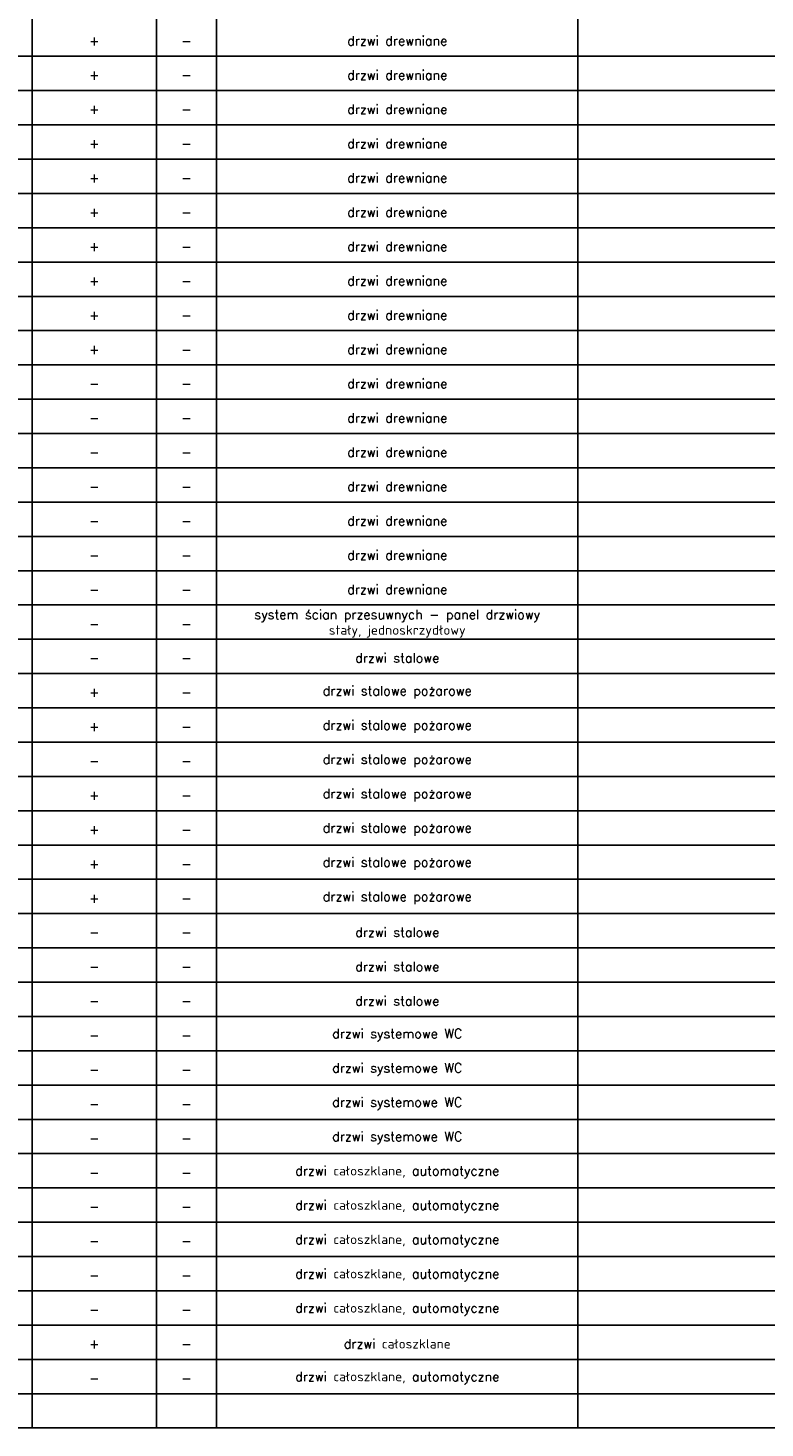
# Model space of a CAD drawing. Header units: centimetres. Extents: x -228435 to 111511, y -89367 to 428125.
# Tile 216 of 219: x 48545 to 72193, y 338225 to 383132. Entities that reach past the tile are written whole.
import ezdxf

# ---------------------------------------------------------------- set-up
doc = ezdxf.new("R2010")
doc.units = ezdxf.units.CM
doc.header["$LTSCALE"] = 50
doc.layers.add('__TABELKA', color=8, linetype='Continuous')
doc.styles.add('Romans', font='Romans.shx')

msp = doc.modelspace()

# ---------------------------------------------------------------- linework, layer by layer
at = {"layer": '__TABELKA', "linetype": 'Continuous', "lineweight": -3}
for p, q in [((48675.55281, 338224.83671, 630), (48675.55281, 426724.83671, 630)), ((52670.55281, 338224.83671, 630), (52670.55281, 426724.83671, 630)), ((54595.55281, 338224.83671, 630), (54595.55281, 426724.83671, 630)), ((66190.55281, 338224.83671, 630), (66190.55281, 426724.83671, 630)), ((-92429.44719, 382224.83671, 630), (111510.55281, 382224.83671, 630)), ((-92429.44719, 381124.83671, 630), (111510.55281, 381124.83671, 630)), ((-92429.44719, 380024.83671, 630), (111510.55281, 380024.83671, 630)), ((-92429.44719, 378924.83671, 630), (111510.55281, 378924.83671, 630)), ((-92429.44719, 377824.83671, 630), (111510.55281, 377824.83671, 630)), ((-92429.44719, 376724.83671, 630), (111510.55281, 376724.83671, 630)), ((-92429.44719, 375624.83671, 630), (111510.55281, 375624.83671, 630)), ((-92429.44719, 374524.83671, 630), (111510.55281, 374524.83671, 630)), ((-92429.44719, 373424.83671, 630), (111510.55281, 373424.83671, 630)), ((-92429.44719, 372324.83671, 630), (111510.55281, 372324.83671, 630)), ((-92429.44719, 371224.83671, 630), (111510.55281, 371224.83671, 630)), ((-92429.44719, 370124.83671, 630), (111510.55281, 370124.83671, 630)), ((-92429.44719, 369024.83671, 630), (111510.55281, 369024.83671, 630)), ((-92429.44719, 367924.83671, 630), (111510.55281, 367924.83671, 630)), ((-92429.44719, 366824.83671, 630), (111510.55281, 366824.83671, 630)), ((-92429.44719, 365724.83671, 630), (111510.55281, 365724.83671, 630)), ((-92429.44719, 364624.83671, 630), (111510.55281, 364624.83671, 630)), ((-92429.44719, 363524.83671, 630), (111510.55281, 363524.83671, 630)), ((-92429.44719, 362424.83671, 630), (111510.55281, 362424.83671, 630)), ((-92429.44719, 361324.83671, 630), (111510.55281, 361324.83671, 630)), ((-92429.44719, 360224.83671, 630), (111510.55281, 360224.83671, 630)), ((-92429.44719, 359124.83671, 630), (111510.55281, 359124.83671, 630)), ((-92429.44719, 358024.83671, 630), (111510.55281, 358024.83671, 630)), ((-92429.44719, 356924.83671, 630), (111510.55281, 356924.83671, 630)), ((-92429.44719, 355824.83671, 630), (111510.55281, 355824.83671, 630)), ((-92429.44719, 354724.83671, 630), (111510.55281, 354724.83671, 630)), ((-92429.44719, 353624.83671, 630), (111510.55281, 353624.83671, 630)), ((-92429.44719, 352524.83671, 630), (111510.55281, 352524.83671, 630)), ((-92429.44719, 351424.83671, 630), (111510.55281, 351424.83671, 630)), ((-92429.44719, 350324.83671, 630), (111510.55281, 350324.83671, 630)), ((-92429.44719, 349224.83671, 630), (111510.55281, 349224.83671, 630)), ((-92429.44719, 348124.83671, 630), (111510.55281, 348124.83671, 630)), ((-92429.44719, 347024.83671, 630), (111510.55281, 347024.83671, 630)), ((-92429.44719, 345924.83671, 630), (111510.55281, 345924.83671, 630)), ((-92429.44719, 344824.83671, 630), (111510.55281, 344824.83671, 630)), ((-92429.44719, 343724.83671, 630), (111510.55281, 343724.83671, 630)), ((-92429.44719, 342624.83671, 630), (111510.55281, 342624.83671, 630)), ((-92429.44719, 341524.83671, 630), (111510.55281, 341524.83671, 630)), ((-92429.44719, 340424.83671, 630), (111510.55281, 340424.83671, 630)), ((-92429.44719, 339324.83671, 630), (111510.55281, 339324.83671, 630)), ((-92429.44719, 338224.83671, 630), (111510.55281, 338224.83671, 630))]:
    msp.add_line(p, q, dxfattribs=at)

# ---------------------------------------------------------------- texts
at = {"layer": '__TABELKA', "linetype": 'Continuous', "lineweight": -3, "char_height": 300, "attachment_point": 5, "style": 'Romans'}
for s, insert, width in [('+', (50673.05281, 382724.83671, 630), 3595), ('-', (53633.05281, 382724.83671, 630), 1525), ('drzwi drewniane', (60393.05281, 382724.83671, 630), 11195), ('+', (50673.05281, 381624.83671, 630), 3595), ('drzwi drewniane', (60393.05281, 381624.83671, 630), 11195), ('-', (53633.05281, 381624.83671, 630), 1525), ('+', (50673.05281, 380524.83671, 630), 3595), ('-', (53633.05281, 380524.83671, 630), 1525), ('drzwi drewniane', (60393.05281, 380524.83671, 630), 11195), ('+', (50673.05281, 379424.83671, 630), 3595), ('drzwi drewniane', (60393.05281, 379424.83671, 630), 11195), ('-', (53633.05281, 379424.83671, 630), 1525), ('+', (50673.05281, 378324.83671, 630), 3595), ('-', (53633.05281, 378324.83671, 630), 1525), ('drzwi drewniane', (60393.05281, 378324.83671, 630), 11195), ('+', (50673.05281, 377224.83671, 630), 3595), ('-', (53633.05281, 377224.83671, 630), 1525), ('drzwi drewniane', (60393.05281, 377224.83671, 630), 11195), ('drzwi drewniane', (60393.05281, 376124.83671, 630), 11195), ('+', (50673.05281, 376124.83671, 630), 3595), ('-', (53633.05281, 376124.83671, 630), 1525), ('+', (50673.05281, 375024.83671, 630), 3595), ('-', (53633.05281, 375024.83671, 630), 1525), ('drzwi drewniane', (60393.05281, 375024.83671, 630), 11195), ('drzwi drewniane', (60393.05281, 373924.83671, 630), 11195), ('+', (50673.05281, 373924.83671, 630), 3595), ('-', (53633.05281, 373924.83671, 630), 1525), ('+', (50673.05281, 372824.83671, 630), 3595), ('-', (53633.05281, 372824.83671, 630), 1525), ('drzwi drewniane', (60393.05281, 372824.83671, 630), 11195), ('drzwi drewniane', (60393.05281, 371724.83671, 630), 11195), ('-', (50673.05281, 371724.83671, 630), 3595), ('-', (53633.05281, 371724.83671, 630), 1525), ('-', (50673.05281, 370624.83671, 630), 3595), ('-', (53633.05281, 370624.83671, 630), 1525), ('drzwi drewniane', (60393.05281, 370624.83671, 630), 11195), ('drzwi drewniane', (60393.05281, 369524.83671, 630), 11195), ('-', (50673.05281, 369524.83671, 630), 3595), ('-', (53633.05281, 369524.83671, 630), 1525), ('-', (50673.05281, 368424.83671, 630), 3595), ('-', (53633.05281, 368424.83671, 630), 1525), ('drzwi drewniane', (60393.05281, 368424.83671, 630), 11195), ('-', (50673.05281, 367324.83671, 630), 3595), ('-', (53633.05281, 367324.83671, 630), 1525), ('drzwi drewniane', (60393.05281, 367324.83671, 630), 11195), ('-', (50673.05281, 366224.83671, 630), 3595), ('-', (53633.05281, 366224.83671, 630), 1525), ('drzwi drewniane', (60393.05281, 366224.83671, 630), 11195), ('-', (50673.05281, 365124.83671, 630), 3595), ('-', (53633.05281, 365124.83671, 630), 1525), ('drzwi drewniane', (60393.05281, 365124.83671, 630), 11195), ('system ścian przesuwnych - panel drzwiowy stały, jednoskrzydłowy', (60393.05281, 364024.83671, 630), 11195), ('-', (50673.05281, 364024.83671, 630), 3595), ('-', (53633.05281, 364024.83671, 630), 1525), ('-', (50673.05281, 362924.83671, 630), 3595), ('-', (53633.05281, 362924.83671, 630), 1525), ('drzwi stalowe', (60393.05281, 362924.83671, 630), 11195), ('+', (50673.05281, 361824.83671, 630), 3595), ('drzwi stalowe pożarowe', (60393.05281, 361824.83671, 630), 11195), ('-', (53633.05281, 361824.83671, 630), 1525), ('+', (50673.05281, 360724.83671, 630), 3595), ('-', (53633.05281, 360724.83671, 630), 1525), ('drzwi stalowe pożarowe', (60393.05281, 360724.83671, 630), 11195), ('drzwi stalowe pożarowe', (60393.05281, 359624.83671, 630), 11195), ('-', (50673.05281, 359624.83671, 630), 3595), ('-', (53633.05281, 359624.83671, 630), 1525), ('+', (50673.05281, 358524.83671, 630), 3595), ('-', (53633.05281, 358524.83671, 630), 1525), ('drzwi stalowe pożarowe', (60393.05281, 358524.83671, 630), 11195), ('+', (50673.05281, 357424.83671, 630), 3595), ('drzwi stalowe pożarowe', (60393.05281, 357424.83671, 630), 11195), ('-', (53633.05281, 357424.83671, 630), 1525), ('drzwi stalowe pożarowe', (60393.05281, 356324.83671, 630), 11195), ('+', (50673.05281, 356324.83671, 630), 3595), ('-', (53633.05281, 356324.83671, 630), 1525), ('+', (50673.05281, 355224.83671, 630), 3595), ('-', (53633.05281, 355224.83671, 630), 1525), ('drzwi stalowe pożarowe', (60393.05281, 355224.83671, 630), 11195), ('drzwi stalowe', (60393.05281, 354124.83671, 630), 11195), ('-', (50673.05281, 354124.83671, 630), 3595), ('-', (53633.05281, 354124.83671, 630), 1525), ('-', (50673.05281, 353024.83671, 630), 3595), ('-', (53633.05281, 353024.83671, 630), 1525), ('drzwi stalowe', (60393.05281, 353024.83671, 630), 11195), ('drzwi stalowe', (60393.05281, 351924.83671, 630), 11195), ('-', (50673.05281, 351924.83671, 630), 3595), ('-', (53633.05281, 351924.83671, 630), 1525), ('-', (50673.05281, 350824.83671, 630), 3595), ('-', (53633.05281, 350824.83671, 630), 1525), ('drzwi systemowe WC', (60393.05281, 350824.83671, 630), 11195), ('drzwi systemowe WC', (60393.05281, 349724.83671, 630), 11195), ('-', (50673.05281, 349724.83671, 630), 3595), ('-', (53633.05281, 349724.83671, 630), 1525), ('-', (50673.05281, 348624.83671, 630), 3595), ('-', (53633.05281, 348624.83671, 630), 1525), ('drzwi systemowe WC', (60393.05281, 348624.83671, 630), 11195), ('drzwi systemowe WC', (60393.05281, 347524.83671, 630), 11195), ('-', (50673.05281, 347524.83671, 630), 3595), ('-', (53633.05281, 347524.83671, 630), 1525), ('-', (50673.05281, 346424.83671, 630), 3595), ('-', (53633.05281, 346424.83671, 630), 1525), ('drzwi całoszklane, automatyczne', (60393.05281, 346424.83671, 630), 11195), ('-', (50673.05281, 345324.83671, 630), 3595), ('-', (53633.05281, 345324.83671, 630), 1525), ('drzwi całoszklane, automatyczne', (60393.05281, 345324.83671, 630), 11195), ('drzwi całoszklane, automatyczne', (60393.05281, 344224.83671, 630), 11195), ('-', (50673.05281, 344224.83671, 630), 3595), ('-', (53633.05281, 344224.83671, 630), 1525), ('-', (50673.05281, 343124.83671, 630), 3595), ('-', (53633.05281, 343124.83671, 630), 1525), ('drzwi całoszklane, automatyczne', (60393.05281, 343124.83671, 630), 11195), ('drzwi całoszklane, automatyczne', (60393.05281, 342024.83671, 630), 11195), ('-', (50673.05281, 342024.83671, 630), 3595), ('-', (53633.05281, 342024.83671, 630), 1525), ('+', (50673.05281, 340924.83671, 630), 3595), ('-', (53633.05281, 340924.83671, 630), 1525), ('drzwi całoszklane', (60393.05281, 340924.83671, 630), 11195), ('drzwi całoszklane, automatyczne', (60393.05281, 339824.83671, 630), 11195), ('-', (50673.05281, 339824.83671, 630), 3595), ('-', (53633.05281, 339824.83671, 630), 1525)]:
    msp.add_mtext(s, dxfattribs=dict(at, insert=insert, width=width))

doc.saveas('drawing.dxf')
